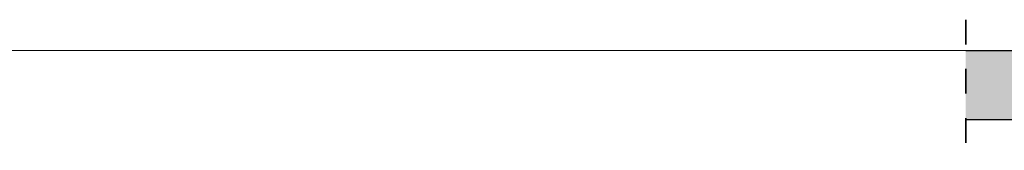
# Model space of a CAD drawing. Header units: millimetres. Extents: x -17.3 to 56.2, y -13.9 to 21.4.
# Tile 47 of 56: x 44.457 to 48.469, y -12.548 to -12.018. Entities that reach past the tile are written whole.
import ezdxf

# ---------------------------------------------------------------- set-up
doc = ezdxf.new("R2010")
doc.units = ezdxf.units.MM
doc.linetypes.add('HIDDEN', pattern=[0.375, 0.25, -0.125])
doc.layers.add('Geschnittene Kanten', color=7, linetype='Continuous', lineweight=20)
doc.layers.add('Schraffuren', color=7, linetype='Continuous', lineweight=20)

msp = doc.modelspace()

# ---------------------------------------------------------------- hatches: boundary and pattern name
at = {"layer": 'Schraffuren', "lineweight": 13, "true_color": 0xd7ffd7}
msp.add_hatch(color=254, dxfattribs=at).paths.add_polyline_path([(54.433513, -12.422586), (54.433513, -12.142586), (48.31211, -12.142586), (48.31211, -12.422586)])

# ---------------------------------------------------------------- linework, layer by layer
at = {"color": 2, "linetype": 'HIDDEN', "lineweight": 35, "ltscale": 0.25}
msp.add_line((48.31211, -12.017586), (48.31211, -12.547586), dxfattribs=at)
at = {"color": 9, "linetype": 'Continuous', "lineweight": 0}
msp.add_line((38.94688, -12.142594), (56.245814, -12.142594), dxfattribs=at)
at = {"layer": 'Geschnittene Kanten', "color": 3, "linetype": 'Continuous', "lineweight": 25}
for p, q in [((48.31211, -12.142586), (49.115527, -12.142586)), ((48.31211, -12.422586), (54.433513, -12.422586))]:
    msp.add_line(p, q, dxfattribs=at)

doc.saveas('drawing.dxf')
